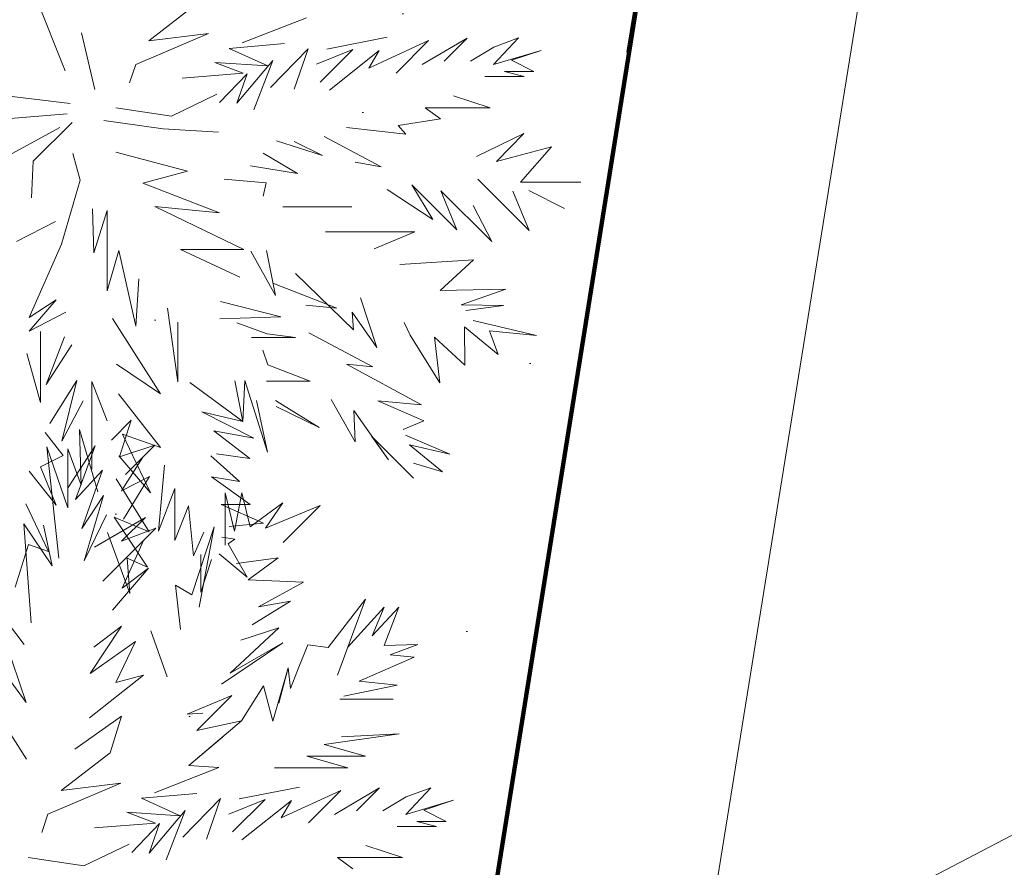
# Model space of a CAD drawing. Header units: millimetres. Extents: x 6487905018 to 6488192500, y 5882180700 to 5882375224.
# Tile 107 of 256: x 6488051234 to 6488052742, y 5882237308 to 5882238607. Entities that reach past the tile are written whole.
import ezdxf
from ezdxf.xclip import XClip

# ---------------------------------------------------------------- set-up
doc = ezdxf.new("R2010")
doc.units = ezdxf.units.MM
doc.header["$MEASUREMENT"] = 0
doc.header["$XCLIPFRAME"] = 2
for name, pattern in [('GSW', [3000, 1500, -1500]), ('L_0_03', [1000, 500, -500]), ('Wipeout_Contour', [1000, 0, -1000])]:
    doc.linetypes.add(name, pattern=pattern)
for name, color, linetype, lineweight in [('0 granice_Nr_pióra__10', 22, 'Continuous', 120), ('drzewa_Nr_pióra__154', 94, 'Continuous', 5), ('granica_Nr_pióra__123', 100, 'Continuous', 120), ('teren zielony_Nr_pióra__1', 7, 'Continuous', 0), ('teren zielony_Nr_pióra__157', 93, 'Continuous', 0), ('Wymiarowanie_Nr_pióra__1', 7, 'Continuous', 0), ('Zamość 06.10._2_217_Granica_konturu_klasyfikcyjnego_Nr_pióra__96', 8, 'Continuous', 15), ('Zamość 06.10._2_218_Granica_uzytku_Nr_pióra__96', 8, 'Continuous', 15), ('Zamość 06.10._2_219_Linia_granicy_Nr_pióra__96', 8, 'Continuous', 15), ('Zamość 06.10._2_ogrodzenie_trwale__linia__Nr_pióra__7', 7, 'Continuous', 5), ('Zamość 06.10._2_przewod_telekomunikacyjny__linia__Nr_pióra__30', 7, 'Continuous', 5)]:
    doc.layers.add(name, color=color, linetype=linetype, lineweight=lineweight)
for name, color, linetype in [('Mapa cyfrowa', 7, 'Continuous'), ('Wymiarowanie', 7, 'Continuous'), ('Zamość 06.10._2_Mapa cyfrowa', 7, 'Continuous')]:
    doc.layers.add(name, color=color, linetype=linetype)
doc.styles.add('GENERATED_STYLE_2', font='txt')
doc.linetypes.add('L_0_15_SHX', pattern='A,0,[3,PZT Orlen Zamość.pdf1.Shx,S=30.952381,R=0,X=0,Y=2.22045e-16],-7500,0', length=7500)
doc.dimstyles.new('GENERATED_STYLE__1', dxfattribs={"dimtxt": 750, "dimasz": 570, "dimexe": 0.18, "dimexo": 0, "dimgap": 0.09, "dimtad": 1, "dimlfac": 0.001, "dimzin": 0, "dimdsep": 46, "dimtxsty": 'GENERATED_STYLE_2', "dimblk": 'ARROWHEAD_11', "dimblk1": 'ARROWHEAD_11', "dimblk2": 'ARROWHEAD_11', "dimcen": 0.09, "dimclrd": 7, "dimclre": 7, "dimclrt": 7, "dimazin": 0, "dimtfac": 1, "dimtdec": 4, "dimtmove": 2, "dimatfit": 3, "dimfxl": 0, "dimtolj": 1, "dimtzin": 0, "dimarcsym": 0})
doc.dimstyles.new('GENERATED_STYLE__7', dxfattribs={"dimtxt": 750, "dimasz": 570, "dimexe": 0.18, "dimexo": 0, "dimgap": 0.09, "dimtad": 1, "dimtih": 1, "dimtoh": 1, "dimlfac": 0.001, "dimzin": 0, "dimdsep": 46, "dimtxsty": 'GENERATED_STYLE_2', "dimblk": 'ARROWHEAD_11', "dimblk1": 'ARROWHEAD_11', "dimblk2": 'ARROWHEAD_11', "dimcen": 0.09, "dimclrd": 7, "dimclre": 7, "dimclrt": 7, "dimazin": 0, "dimtfac": 1, "dimtdec": 4, "dimtmove": 2, "dimatfit": 3, "dimfxl": 0, "dimtolj": 1, "dimtzin": 0, "dimarcsym": 0})

# ---------------------------------------------------------------- blocks, each defined once
blk = doc.blocks.new('Rysunek_1_2')
at = {"color": 254, "linetype": 'Wipeout_Contour', "lineweight": 0, "ltscale": 70061284114.24681}
blk.add_wipeout([(6487915525.867126, 5882181505.900702), (6488146644.289524, 5882181505.900702), (6488146644.289524, 5882373115.540435), (6488107628.768834, 5882373115.540435), (6488107628.768834, 5882320263.490532), (6488101226.436201, 5882320263.490532), (6488101226.436201, 5882373115.540435), (6487915525.867126, 5882373115.540435)], dxfattribs=at).dxf.layer = 'Zamość 06.10._2_Mapa cyfrowa'
at = {"layer": 'Zamość 06.10._2_217_Granica_konturu_klasyfikcyjnego_Nr_pióra__96', "linetype": 'L_0_03', "flags": 128}
blk.add_lwpolyline([(6488051120, 5882232010), (6488060880, 5882292980.000001)], dxfattribs=at)
at = {"layer": 'Zamość 06.10._2_218_Granica_uzytku_Nr_pióra__96', "linetype": 'L_0_03', "flags": 128}
for points in [[(6488060880, 5882292980.000001), (6488051120, 5882232010)], [(6488051120, 5882232010), (6488060880, 5882292980.000001)]]:
    blk.add_lwpolyline(points, dxfattribs=at)
at = {"layer": 'Zamość 06.10._2_219_Linia_granicy_Nr_pióra__96', "linetype": 'Continuous', "flags": 128}
blk.add_lwpolyline([(6488065190.000001, 5882319980.000001), (6488051120, 5882232010)], dxfattribs=at)
at = {"layer": 'Zamość 06.10._2_ogrodzenie_trwale__linia__Nr_pióra__7', "linetype": 'L_0_15_SHX', "flags": 128}
blk.add_lwpolyline([(6488065490.000001, 5882319900.000001), (6488064820.000001, 5882320080), (6488063570.000001, 5882310410), (6488060870, 5882295110), (6488058770, 5882275570), (6488058530.000001, 5882275360), (6488055020, 5882254140), (6488051260, 5882230830)], dxfattribs=at)
at = {"layer": 'Zamość 06.10._2_ogrodzenie_trwale__linia__Nr_pióra__7', "linetype": 'Continuous', "flags": 128}
blk.add_lwpolyline([(6488065490.000001, 5882319900.000001), (6488064820.000001, 5882320080), (6488063570.000001, 5882310410), (6488060870, 5882295110), (6488058770, 5882275570), (6488058530.000001, 5882275360), (6488055020, 5882254140), (6488051260, 5882230830)], dxfattribs=at)
at = {"layer": 'Zamość 06.10._2_przewod_telekomunikacyjny__linia__Nr_pióra__30', "linetype": 'Continuous', "flags": 128}
blk.add_lwpolyline([(6488049100, 5882235450), (6488055860.000001, 5882238980.000001), (6488097929.581715, 5882250477.038958)], dxfattribs=at)
blk = doc.blocks.new('*D50', base_point=(6488045394.921593, 5882250647.102998))
at = {"layer": 'Wymiarowanie_Nr_pióra__1', "linetype": 'Continuous'}
for points in [[(6488032694.5168, 5882239773.395479), (6488032683.098729, 5882239830.797994), (6488032650.582817, 5882239879.461496), (6488032601.919314, 5882239911.977409), (6488032544.5168, 5882239923.395479), (6488032487.114285, 5882239911.977409), (6488032438.450783, 5882239879.461496), (6488032405.93487, 5882239830.797994), (6488032394.5168, 5882239773.395479), (6488032405.93487, 5882239715.992964), (6488032438.450783, 5882239667.329462), (6488032487.114285, 5882239634.813549), (6488032544.5168, 5882239623.395479), (6488032601.919314, 5882239634.813549), (6488032650.582817, 5882239667.329462), (6488032683.098729, 5882239715.992964)], [(6488052017.384399, 5882239773.395479), (6488052005.966329, 5882239830.797994), (6488051973.450417, 5882239879.461496), (6488051924.786914, 5882239911.977409), (6488051867.384399, 5882239923.395479), (6488051809.981884, 5882239911.977409), (6488051761.318382, 5882239879.461496), (6488051728.802469, 5882239830.797994), (6488051717.384399, 5882239773.395479), (6488051728.802469, 5882239715.992964), (6488051761.318382, 5882239667.329462), (6488051809.981884, 5882239634.813549), (6488051867.384399, 5882239623.395479), (6488051924.786914, 5882239634.813549), (6488051973.450417, 5882239667.329462), (6488052005.966329, 5882239715.992964)]]:
    blk.add_hatch(color=256, dxfattribs=at).paths.add_polyline_path(points)
for p, q in [((6488032544.5168, 5882239923.395479), (6488032544.5168, 5882240335.895479)), ((6488051867.384399, 5882239923.395479), (6488051867.384399, 5882240335.895479)), ((6488032244.5168, 5882239773.395479), (6488032394.5168, 5882239773.395479)), ((6488032694.5168, 5882239773.395479), (6488051717.384399, 5882239773.395479)), ((6488052017.384399, 5882239773.395479), (6488052167.384399, 5882239773.395479)), ((6488032544.5168, 5882239210.895479), (6488032544.5168, 5882239623.395479)), ((6488051867.384399, 5882239210.895479), (6488051867.384399, 5882239623.395479))]:
    blk.add_line(p, q, dxfattribs=at)
for centre in [(6488032544.5168, 5882239773.395479), (6488051867.384399, 5882239773.395479)]:
    blk.add_circle(centre, 150, dxfattribs=at)
at = {"layer": 'Wymiarowanie_Nr_pióra__1', "insert": (6488044970.268056, 5882239923.395479), "char_height": 750, "attachment_point": 7, "style": 'GENERATED_STYLE_2'}
blk.add_mtext('\\A1;{\\fArial|b1|i0|c238|p38;19,32}', dxfattribs=at)
blk = doc.blocks.new('ARROWHEAD_11')
at = {"color": 0, "linetype": 'Continuous', "lineweight": 0}
blk.add_line((0, 0), (-1, 0), dxfattribs=at)
at = {"color": 0, "linetype": 'Continuous', "lineweight": 0, "const_width": 0.25, "flags": 128}
blk.add_lwpolyline([(-0.125, 0, 1), (0.125, 0, 1)], format="xyb", close=True, dxfattribs=at)
blk = doc.blocks.new('*D76', base_point=(6488045394.921593, 5882250647.102998))
at = {"layer": 'Wymiarowanie_Nr_pióra__1', "linetype": 'Continuous'}
for points in [[(6488059031.653335, 5882241782.627208), (6488059020.235264, 5882241840.029723), (6488058987.719352, 5882241888.693226), (6488058939.055849, 5882241921.209138), (6488058881.653335, 5882241932.627208), (6488058824.250819, 5882241921.209138), (6488058775.587317, 5882241888.693226), (6488058743.071404, 5882241840.029723), (6488058731.653335, 5882241782.627208), (6488058743.071404, 5882241725.224693), (6488058775.587317, 5882241676.561191), (6488058824.250819, 5882241644.045279), (6488058881.653335, 5882241632.627208), (6488058939.055849, 5882241644.045279), (6488058987.719352, 5882241676.561191), (6488059020.235264, 5882241725.224693)], [(6488056482.518495, 5882226644.370366), (6488056471.100425, 5882226701.772881), (6488056438.584512, 5882226750.436383), (6488056389.92101, 5882226782.952296), (6488056332.518495, 5882226794.370366), (6488056275.11598, 5882226782.952296), (6488056226.452477, 5882226750.436383), (6488056193.936564, 5882226701.772881), (6488056182.518495, 5882226644.370366), (6488056193.936564, 5882226586.967852), (6488056226.452477, 5882226538.304349), (6488056275.11598, 5882226505.788436), (6488056332.518495, 5882226494.370366), (6488056389.92101, 5882226505.788436), (6488056438.584512, 5882226538.304349), (6488056471.100425, 5882226586.967852)]]:
    blk.add_hatch(color=256, dxfattribs=at).paths.add_polyline_path(points)
for p, q in [((6488058326.962568, 5882241876.031725), (6488058733.735797, 5882241807.535079)), ((6488059029.570872, 5882241757.719337), (6488059436.344101, 5882241689.222692)), ((6488058856.745463, 5882241634.70967), (6488056357.426366, 5882226792.287904)), ((6488055777.827728, 5882226737.774882), (6488056184.600957, 5882226669.278237)), ((6488056480.436032, 5882226619.462495), (6488056887.209261, 5882226550.96585)), ((6488056307.610623, 5882226496.452828), (6488056282.702753, 5882226348.535291))]:
    blk.add_line(p, q, dxfattribs=at)
for centre in [(6488058881.653335, 5882241782.627208), (6488056332.518495, 5882226644.370366)]:
    blk.add_circle(centre, 150, dxfattribs=at)
at = {"layer": 'Wymiarowanie_Nr_pióra__1', "insert": (6488057604.051624, 5882235098.808304), "char_height": 750, "attachment_point": 7, "rotation": 80.441619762, "style": 'GENERATED_STYLE_2'}
blk.add_mtext('\\A1;{\\fArial|b1|i0|c238|p38;15,35}', dxfattribs=at)

msp = doc.modelspace()

# ---------------------------------------------------------------- block references
at = {"layer": 'Mapa cyfrowa', "color": 22, "linetype": 'Continuous', "lineweight": 5}
ref = msp.add_blockref('Rysunek_1_2', (0, 0), dxfattribs=at)
XClip(ref).set_block_clipping_path([(6487915525.8671264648, 5882181505.9007024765), (6488146644.2895231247, 5882181505.9007024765), (6488146644.2895231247, 5882373115.5404348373), (6488107628.7688331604, 5882373115.5404348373), (6488107628.7688331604, 5882320263.4905319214), (6488101226.4362001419, 5882320263.4905319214), (6488101226.4362001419, 5882373115.5404348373), (6487915525.8671264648, 5882373115.5404348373)])

# ---------------------------------------------------------------- next in the draw order: hatches: boundary and pattern name
at = {"layer": 'teren zielony_Nr_pióra__157', "linetype": 'Continuous'}
h = msp.add_hatch(dxfattribs=at)
h.set_pattern_fill('płyty_kamienne', color=256, style=0, pattern_type=2)
h.set_pattern_definition([(45, (6488045394.9, 5882252147.1), (-477.297, 477.297), [0, -450, 0, -675]), (110, (6488046894.9, 5882252147.1), (634.293, 230.864), [0, -330, 0, -570])])
h.paths.add_polyline_path([(6488047566.699059, 5882255932.5327), (6488045555.029326, 5882243354.950158), (6488046140.947524, 5882232527.375745, 0.2070569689), (6488048206.599371, 5882228254.370432, 0.0243137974), (6488049407.91275, 5882227454.239101, 0.0023663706), (6488049528.889167, 5882227382.669014), (6488050419.958063, 5882227639.987889), (6488050422.409745, 5882227655.31354), (6488050730.000001, 5882229610.000001), (6488051058.251553, 5882231630.009551), (6488051118.989788, 5882232009.688929), (6488053911.431513, 5882249465.456784), (6488055989.23284, 5882262453.952582), (6488056194.365236, 5882263736.503895), (6488052143.069927, 5882263733.65154), (6488050824.942152, 5882255492.308228, 0.0532631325)])

# ---------------------------------------------------------------- next in the draw order: linework, layer by layer
at = {"layer": '0 granice_Nr_pióra__10', "linetype": 'Continuous'}
msp.add_line((6488065190.000001, 5882319980), (6488051120, 5882232009.999999), dxfattribs=at)
at = {"layer": 'drzewa_Nr_pióra__154', "linetype": 'Continuous'}
for p, q in [((6488051303.428472, 5882238528.386273), (6488051255.45088, 5882238648.753574)), ((6488051431.82681, 5882238574.654053), (6488051506.840343, 5882238632.674211)), ((6488051574.730235, 5882238571.468073), (6488051672.838557, 5882238609.899056)), ((6488051328.620978, 5882238586.716432), (6488051349.084448, 5882238500.247775)), ((6488051522.93127, 5882238585.924636), (6488051411.468289, 5882238538.472131)), ((6488051431.82681, 5882238574.654053), (6488051522.93127, 5882238585.924636)), ((6488051704.139323, 5882238561.890132), (6488051796.463758, 5882238580.215021)), ((6488051859.971143, 5882238575.087398), (6488051768.386648, 5882238532.945879)), ((6488051810.136529, 5882238525.252784), (6488051859.971143, 5882238575.087398)), ((6488051919.014326, 5882238578.879162), (6488051850.220892, 5882238538.253118)), ((6488051883.805088, 5882238543.669924), (6488051919.014326, 5882238578.879162)), ((6488051959.64037, 5882238538.253118), (6488051997.465098, 5882238578.97049)), ((6488051997.465098, 5882238578.97049), (6488051959.728152, 5882238564.936432)), ((6488051554.648529, 5882238562.888669), (6488051639.456163, 5882238570.393833)), ((6488051614.056962, 5882238536.223244), (6488051554.648529, 5882238562.888669)), ((6488051617.960176, 5882238503.340111), (6488051675.427404, 5882238562.355654)), ((6488051675.427404, 5882238562.355654), (6488051654.132521, 5882238500.335477)), ((6488051744.088297, 5882238561.242418), (6488051688.531712, 5882238538.852427)), ((6488051693.785701, 5882238511.362369), (6488051744.088297, 5882238561.242418)), ((6488051784.234078, 5882238559.625776), (6488051708.300579, 5882238499.252115)), ((6488051768.386648, 5882238532.945879), (6488051784.234078, 5882238559.625776)), ((6488051959.728152, 5882238564.936432), (6488051924.204406, 5882238543.539028)), ((6488052032.225568, 5882238559.920341), (6488051959.64037, 5882238538.253118)), ((6488051987.075886, 5882238544.880923), (6488052032.225568, 5882238559.920341)), ((6488051576.213791, 5882238524.937144), (6488051532.454234, 5882238541.544917)), ((6488051532.454234, 5882238541.544917), (6488051614.056962, 5882238536.223244)), ((6488051621.385576, 5882238544.278815), (6488051566.604595, 5882238479.07068)), ((6488051592.325099, 5882238468.807081), (6488051621.385576, 5882238544.278815)), ((6488052021.391956, 5882238527.401139), (6488051987.075886, 5882238544.880923)), ((6488051411.468289, 5882238538.472131), (6488051401.819963, 5882238510.474883)), ((6488052006.2249, 5882238519.711853), (6488051976.312942, 5882238527.401139)), ((6488051976.312942, 5882238527.401139), (6488052021.391956, 5882238527.401139)), ((6488051482.621882, 5882238517.514159), (6488051576.213791, 5882238524.937144)), ((6488051582.34464, 5882238524.089097), (6488051539.67738, 5882238479.930703)), ((6488051566.604595, 5882238479.07068), (6488051582.34464, 5882238524.089097)), ((6488051946.223156, 5882238519.711853), (6488052006.2249, 5882238519.711853)), ((6488051311.34607, 5882238478.50208), (6488051194.343064, 5882238492.542441)), ((6488051535.84588, 5882238492.80748), (6488051466.164448, 5882238459.38639)), ((6488051898.211455, 5882238490.497701), (6488051954.223564, 5882238472.168087)), ((6488051466.164448, 5882238459.38639), (6488051380.897752, 5882238472.079785)), ((6488051954.223564, 5882238472.168087), (6488051854.554337, 5882238472.168087)), ((6488051854.554337, 5882238472.168087), (6488051878.278036, 5882238454.968821)), ((6488051306.66595, 5882238462.90168), (6488051196.414658, 5882238453.865011)), ((6488051453.458908, 5882238439.691916), (6488051362.827393, 5882238452.647017)), ((6488051878.278036, 5882238454.968821), (6488051813.379561, 5882238444.659036)), ((6488051189.974952, 5882238384.379663), (6488051295.169462, 5882238441.839874)), ((6488051254.733224, 5882238390.171347), (6488051314.264353, 5882238449.702477)), ((6488051538.051094, 5882238434.675354), (6488051453.458908, 5882238439.691916)), ((6488051825.105979, 5882238431.674796), (6488051734.307324, 5882238441.855104)), ((6488051813.379561, 5882238444.659036), (6488051825.105979, 5882238431.674796)), ((6488051627.048492, 5882238421.250112), (6488051697.761459, 5882238398.88374)), ((6488051697.761459, 5882238398.88374), (6488051654.132521, 5882238420.166751)), ((6488051700.299735, 5882238427.933624), (6488051787.597775, 5882238381.427254)), ((6488052005.799914, 5882238432.457219), (6488051933.530418, 5882238397.60655)), ((6488051963.955545, 5882238389.535814), (6488052005.799914, 5882238432.457219)), ((6488052047.996996, 5882238412.210777), (6488051963.955545, 5882238389.535814)), ((6488052000.821383, 5882238358.295792), (6488052047.996996, 5882238412.210777)), ((6488051251.733594, 5882238334.235621), (6488051254.733224, 5882238390.171347)), ((6488051326.679407, 5882238361.110744), (6488051315.21497, 5882238402.101718)), ((6488051381.047848, 5882238403.818), (6488051490.720812, 5882238374.922966)), ((6488051659.448217, 5882238371.562034), (6488051606.635448, 5882238402.454327)), ((6488051490.720812, 5882238374.922966), (6488051422.171317, 5882238356.332222)), ((6488051587.473165, 5882238383.006827), (6488051659.448217, 5882238371.562034)), ((6488051787.597775, 5882238381.427254), (6488051747.563977, 5882238388.516103)), ((6488051298.054528, 5882238263.25815), (6488051326.679407, 5882238361.110744)), ((6488051611.445204, 5882238357.129681), (6488051547.036925, 5882238362.788708)), ((6488051935.317796, 5882238362.459194), (6488052013.957216, 5882238283.819774)), ((6488051422.171317, 5882238356.332222), (6488051540.053198, 5882238311.211165)), ((6488051606.635754, 5882238336.623968), (6488051611.445204, 5882238357.129681)), ((6488051796.393731, 5882238347.063503), (6488051866.48261, 5882238300.836275)), ((6488051866.48261, 5882238300.836275), (6488051834.583512, 5882238353.802876)), ((6488051834.583512, 5882238353.802876), (6488051903.100473, 5882238285.285916)), ((6488051903.100473, 5882238285.285916), (6488051878.870479, 5882238344.6719)), ((6488051878.870479, 5882238344.6719), (6488051956.621791, 5882238266.920588)), ((6488052092.92615, 5882238358.295792), (6488052000.821383, 5882238358.295792)), ((6488052013.714407, 5882238345.30301), (6488052068.215116, 5882238317.859553)), ((6488052068.215116, 5882238317.859553), (6488052013.714407, 5882238345.30301)), ((6488052013.957216, 5882238283.819774), (6488051989.174228, 5882238344.138093)), ((6488051345.417345, 5882238317.019212), (6488051347.289393, 5882238249.625481)), ((6488051347.289393, 5882238249.625481), (6488051368.008945, 5882238314.620973)), ((6488051368.008945, 5882238314.620973), (6488051368.008945, 5882238191.59199)), ((6488051540.053198, 5882238311.211165), (6488051440.891798, 5882238320.763308)), ((6488051440.891798, 5882238320.763308), (6488051576.846809, 5882238255.025132)), ((6488051636.895234, 5882238320.106011), (6488051742.478746, 5882238320.106011)), ((6488051956.621791, 5882238266.920588), (6488051928.159716, 5882238322.410282)), ((6488051228.975954, 5882238267.376657), (6488051288.598432, 5882238297.820302)), ((6488051839.076428, 5882238281.91623), (6488051702.042507, 5882238281.91623)), ((6488051776.722266, 5882238255.698421), (6488051839.076428, 5882238281.91623)), ((6488051248.133246, 5882238150.935265), (6488051298.054528, 5882238263.25815)), ((6488051576.846809, 5882238255.025132), (6488051480.204808, 5882238255.025132)), ((6488051480.204808, 5882238255.025132), (6488051571.032224, 5882238212.717992)), ((6488051368.008945, 5882238191.59199), (6488051385.837194, 5882238253.474762)), ((6488051385.837194, 5882238253.474762), (6488051411.457111, 5882238137.580338)), ((6488051625.412197, 5882238184.276978), (6488051587.974841, 5882238252.145657)), ((6488051611.99093, 5882238253.175212), (6488051625.412197, 5882238184.276978)), ((6488051928.934737, 5882238239.233533), (6488051816.109653, 5882238232.065639)), ((6488051877.845554, 5882238191.916057), (6488051928.934737, 5882238239.233533)), ((6488051411.457111, 5882238137.580338), (6488051416.13394, 5882238210.186303)), ((6488051745.017319, 5882238132.060234), (6488051656.342658, 5882238217.914315)), ((6488051719.374588, 5882238165.137332), (6488051621.679102, 5882238203.440865)), ((6488051978.356807, 5882238194.304379), (6488051877.845554, 5882238191.916057)), ((6488051909.877712, 5882238170.328863), (6488051978.356807, 5882238194.304379)), ((6488051755.957493, 5882238180.825633), (6488051780.714077, 5882238104.909066)), ((6488051289.869668, 5882238177.736001), (6488051248.133246, 5882238150.935265)), ((6488051248.225844, 5882238129.812045), (6488051289.869668, 5882238177.736001)), ((6488051459.955312, 5882238165.083073), (6488051475.899097, 5882238052.028724)), ((6488051633.678182, 5882238151.615163), (6488051541.586219, 5882238175.156651)), ((6488051672.059546, 5882238169.425021), (6488051719.374588, 5882238165.137332)), ((6488051974.486328, 5882238169.001016), (6488051909.877712, 5882238170.328863)), ((6488051916.862957, 5882238161.25445), (6488051974.486328, 5882238169.001016)), ((6488051304.294689, 5882238158.735465), (6488051248.225844, 5882238129.812045)), ((6488051449.344611, 5882238033.656772), (6488051376.056533, 5882238149.375225)), ((6488051540.110348, 5882238148.534883), (6488051633.678182, 5882238151.615163)), ((6488051780.714077, 5882238104.909066), (6488051743.165271, 5882238158.951335)), ((6488051743.165271, 5882238158.951335), (6488051745.017319, 5882238132.060234)), ((6488051475.899097, 5882238052.028724), (6488051475.899097, 5882238143.75908)), ((6488051612.675276, 5882238125.743883), (6488051566.506646, 5882238142.38715)), ((6488051831.972769, 5882238123.84772), (6488051822.747911, 5882238143.29939)), ((6488051914.73021, 5882238136.490363), (6488051915.455991, 5882238077.488578)), ((6488051914.73021, 5882238136.490363), (6488051966.581592, 5882238094.196549)), ((6488052024.989492, 5882238123.400499), (6488051928.505033, 5882238146.130428)), ((6488051265.822179, 5882238020.490067), (6488051265.59996, 5882238129.348349)), ((6488051274.653927, 5882238047.972619), (6488051302.397474, 5882238120.991497)), ((6488051589.051892, 5882238120.093214), (6488051656.133616, 5882238120.093214)), ((6488051656.133616, 5882238120.093214), (6488051612.675276, 5882238125.743883)), ((6488051774.711411, 5882238075.404819), (6488051676.752876, 5882238127.358715)), ((6488051877.26621, 5882238050.531085), (6488051831.972769, 5882238123.84772)), ((6488051915.455991, 5882238077.488578), (6488051869.118898, 5882238120.648601)), ((6488051869.118898, 5882238120.648601), (6488051877.26621, 5882238050.531085)), ((6488051966.581592, 5882238094.196549), (6488051953.102845, 5882238130.139873)), ((6488051953.102845, 5882238130.139873), (6488052024.989492, 5882238123.400499)), ((6488051313.654929, 5882238108.814182), (6488051274.653927, 5882238047.972619)), ((6488051244.576355, 5882238095.772247), (6488051265.822179, 5882238020.490067)), ((6488051613.620662, 5882238078.111877), (6488051605.985757, 5882238100.793262)), ((6488051382.296693, 5882238079.173421), (6488051449.344611, 5882238033.656772)), ((6488051678.641907, 5882238053.079919), (6488051613.620662, 5882238078.111877)), ((6488051849.108363, 5882238016.970695), (6488051734.121684, 5882238079.08306)), ((6488051734.121684, 5882238079.08306), (6488051774.711411, 5882238075.404819)), ((6488051321.45513, 5882238054.21278), (6488051280.113698, 5882237988.219749)), ((6488051298.363167, 5882237961.09716), (6488051321.45513, 5882238054.21278)), ((6488051344.201812, 5882237918.362335), (6488051344.201812, 5882238052.914698)), ((6488051344.201812, 5882238052.914698), (6488051367.731969, 5882237992.670578)), ((6488051575.679261, 5882237991.282843), (6488051494.619578, 5882238051.0927)), ((6488051563.551772, 5882238053.707459), (6488051575.679261, 5882237991.282843)), ((6488051575.679261, 5882237991.282843), (6488051578.847195, 5882238054.332051)), ((6488051578.847195, 5882238054.332051), (6488051613.120223, 5882237944.481641)), ((6488051611.838404, 5882238053.079919), (6488051678.641907, 5882238053.079919)), ((6488051449.47805, 5882237951.328953), (6488051385.416773, 5882238033.932259)), ((6488051330.815371, 5882238023.011978), (6488051298.363167, 5882237961.09716)), ((6488051613.120223, 5882237944.481641), (6488051596.648369, 5882238023.593047)), ((6488051692.330786, 5882237982.357399), (6488051625.603696, 5882238023.795805)), ((6488051626.729799, 5882238014.269152), (6488051692.330786, 5882237982.357399)), ((6488051710.573689, 5882238025.217017), (6488051747.750091, 5882237960.104545)), ((6488051852.611129, 5882237992.243034), (6488051782.170919, 5882238023.036566)), ((6488051782.170919, 5882238023.036566), (6488051849.108363, 5882238016.970695)), ((6488051512.632077, 5882238005.981832), (6488051575.679261, 5882237991.282843)), ((6488051592.355334, 5882237966.006009), (6488051512.632077, 5882238005.981832)), ((6488051747.750091, 5882237960.104545), (6488051745.372001, 5882238008.191848)), ((6488051745.372001, 5882238008.191848), (6488051798.380548, 5882237932.542069)), ((6488051374.25515, 5882237962.782343), (6488051404.805935, 5882237993.333127)), ((6488051404.805935, 5882237993.333127), (6488051386.551829, 5882237937.229724)), ((6488051821.283237, 5882237979.287107), (6488051852.611129, 5882237992.243034)), ((6488051300.254107, 5882237939.167794), (6488051273.093887, 5882237974.650736)), ((6488051327.849321, 5882237893.998134), (6488051325.579094, 5882237979.317871)), ((6488051325.579094, 5882237979.317871), (6488051353.454616, 5882237883.480306)), ((6488051434.124598, 5882237882.324608), (6488051391.076483, 5882237971.861055)), ((6488051391.076483, 5882237971.861055), (6488051449.47805, 5882237951.328953)), ((6488051586.426853, 5882237934.794526), (6488051531.092871, 5882237977.011943)), ((6488051531.092871, 5882237977.011943), (6488051592.355334, 5882237966.006009)), ((6488051798.380548, 5882237932.542069), (6488051773.308997, 5882237968.322285)), ((6488051773.308997, 5882237968.322285), (6488051836.974959, 5882237904.656322)), ((6488051892.448487, 5882237941.437425), (6488051824.781473, 5882237970.354718)), ((6488051349.535851, 5882237954.370214), (6488051307.88698, 5882237890.287248)), ((6488051319.573242, 5882237871.883322), (6488051349.535851, 5882237954.370214)), ((6488051386.551829, 5882237937.229724), (6488051440.556853, 5882237954.982142)), ((6488051440.556853, 5882237954.982142), (6488051395.694956, 5882237910.120245)), ((6488051881.216199, 5882237914.479932), (6488051830.611867, 5882237955.467403)), ((6488051830.611867, 5882237955.467403), (6488051892.448487, 5882237941.437425)), ((6488051265.811923, 5882237921.934757), (6488051300.254107, 5882237939.167794)), ((6488051293.653079, 5882237782.0777), (6488051275.452612, 5882237952.382075)), ((6488051275.452612, 5882237952.382075), (6488051307.360638, 5882237859.073143)), ((6488051307.360638, 5882237859.073143), (6488051307.360638, 5882237949.465518)), ((6488051307.360638, 5882237949.465518), (6488051327.849321, 5882237893.998134)), ((6488051385.45556, 5882237938.565284), (6488051434.124598, 5882237882.324608)), ((6488051570.501446, 5882237899.313952), (6488051526.693411, 5882237939.029665)), ((6488051535.318889, 5882237942.070593), (6488051586.426853, 5882237934.794526)), ((6488051389.531583, 5882237885.404908), (6488051422.563132, 5882237936.988421)), ((6488051422.563132, 5882237936.988421), (6488051395.694956, 5882237910.120245)), ((6488051455.618577, 5882237924.729453), (6488051446.258336, 5882237823.326848)), ((6488051836.704912, 5882237927.633219), (6488051881.216199, 5882237914.479932)), ((6488051248.133246, 5882237915.369213), (6488051289.70295, 5882237863.035858)), ((6488051289.70295, 5882237863.035858), (6488051265.811923, 5882237921.934757)), ((6488051360.456132, 5882237916.929253), (6488051319.573242, 5882237871.883322)), ((6488051329.236509, 5882237827.698351), (6488051360.456132, 5882237916.929253)), ((6488051431.924656, 5882237822.375166), (6488051381.416177, 5882237903.390413)), ((6488051432.438488, 5882237906.894946), (6488051389.531583, 5882237885.404908)), ((6488051392.930039, 5882237841.739978), (6488051432.438488, 5882237906.894946)), ((6488051586.665563, 5882237864.141851), (6488051527.474859, 5882237906.750757)), ((6488051527.474859, 5882237906.750757), (6488051570.501446, 5882237899.313952)), ((6488051362.016171, 5882237877.92825), (6488051329.236509, 5882237827.698351)), ((6488051332.37541, 5882237778.085686), (6488051362.016171, 5882237877.92825)), ((6488051446.258336, 5882237823.326848), (6488051471.318198, 5882237888.824029)), ((6488051471.318198, 5882237888.824029), (6488051471.318198, 5882237809.286488)), ((6488051548.724953, 5882237801.848011), (6488051548.724953, 5882237882.183911)), ((6488051548.724953, 5882237882.183911), (6488051562.742771, 5882237823.1966)), ((6488051562.742771, 5882237823.1966), (6488051573.965324, 5882237882.183911)), ((6488051573.965324, 5882237882.183911), (6488051586.989621, 5882237829.916797)), ((6488051277.774008, 5882237792.126046), (6488051243.453126, 5882237865.44793)), ((6488051471.318198, 5882237809.286488), (6488051492.240809, 5882237862.36505)), ((6488051492.240809, 5882237862.36505), (6488051500.097829, 5882237785.496657)), ((6488051542.397696, 5882237864.292054), (6488051586.665563, 5882237864.141851)), ((6488051607.148357, 5882237835.853911), (6488051542.397696, 5882237864.292054)), ((6488051636.887502, 5882237866.872484), (6488051586.989621, 5882237829.916797)), ((6488051610.326936, 5882237828.062936), (6488051636.887502, 5882237866.872484)), ((6488051693.992976, 5882237862.807015), (6488051610.326936, 5882237828.062936)), ((6488051637.098844, 5882237805.912883), (6488051693.992976, 5882237862.807015)), ((6488051366.696292, 5882237848.287489), (6488051332.37541, 5882237778.085686)), ((6488051251.34486, 5882237683.011604), (6488051240.315163, 5882237834.625622)), ((6488051240.315163, 5882237834.625622), (6488051283.617611, 5882237770.096021)), ((6488051283.617611, 5882237770.096021), (6488051270.507214, 5882237832.520507)), ((6488051270.507214, 5882237832.520507), (6488051283.617611, 5882237770.096021)), ((6488051426.25975, 5882237844.482567), (6488051348.254482, 5882237798.978134)), ((6488051429.678198, 5882237768.46018), (6488051378.406809, 5882237844.783825)), ((6488051378.406809, 5882237844.783825), (6488051431.924656, 5882237822.375166)), ((6488051389.855551, 5882237808.078368), (6488051426.25975, 5882237844.482567)), ((6488051554.598426, 5882237830.681199), (6488051607.148357, 5882237835.853911)), ((6488051361.254816, 5882237746.976798), (6488051442.506904, 5882237828.228886)), ((6488051368.268013, 5882237821.297522), (6488051402.720705, 5882237728.023941)), ((6488051442.506904, 5882237828.228886), (6488051389.855551, 5882237808.078368)), ((6488051531.523551, 5882237829.818757), (6488051497.239038, 5882237725.653811)), ((6488051500.097829, 5882237785.496657), (6488051515.691873, 5882237821.845725)), ((6488051508.667091, 5882237706.886989), (6488051531.523551, 5882237829.818757)), ((6488051227.036489, 5882237737.524644), (6488051247.284741, 5882237802.750957)), ((6488051247.284741, 5882237802.750957), (6488051277.774008, 5882237792.126046)), ((6488051423.207097, 5882237808.92908), (6488051377.961587, 5882237763.683569)), ((6488051390.818172, 5882237735.809166), (6488051423.207097, 5882237808.92908)), ((6488051563.324021, 5882237811.286795), (6488051543.591592, 5882237814.096033)), ((6488051552.936371, 5882237803.736164), (6488051563.324021, 5882237811.286795)), ((6488051581.981823, 5882237753.125045), (6488051552.936371, 5882237803.736164)), ((6488051511.049889, 5882237730.083195), (6488051511.049889, 5882237787.804677)), ((6488051539.508908, 5882237788.84265), (6488051581.981823, 5882237753.125045)), ((6488051402.720705, 5882237728.023941), (6488051398.22779, 5882237781.938927)), ((6488051398.22779, 5882237781.938927), (6488051429.678198, 5882237768.46018)), ((6488051527.604512, 5882237780.159907), (6488051511.049889, 5882237730.083195)), ((6488051629.642455, 5882237782.786803), (6488051565.926354, 5882237773.877265)), ((6488051583.494081, 5882237748.660139), (6488051629.642455, 5882237782.786803)), ((6488051376.032296, 5882237702.413491), (6488051431.235555, 5882237766.893571)), ((6488051431.235555, 5882237766.893571), (6488051390.818172, 5882237735.809166)), ((6488051668.316548, 5882237745.149991), (6488051583.494081, 5882237748.660139)), ((6488051599.620683, 5882237707.455507), (6488051668.316548, 5882237745.149991)), ((6488051497.239038, 5882237725.653811), (6488051472.295355, 5882237740.581818)), ((6488051472.295355, 5882237740.581818), (6488051480.252299, 5882237672.503476)), ((6488051243.731796, 5882237560.812016), (6488051191.474136, 5882237714.425803)), ((6488051191.474136, 5882237714.425803), (6488051240.611716, 5882237649.7343)), ((6488051589.690528, 5882237680.002717), (6488051648.35859, 5882237715.904133)), ((6488051648.35859, 5882237715.904133), (6488051599.620683, 5882237707.455507)), ((6488051763.210698, 5882237719.456189), (6488051706.301894, 5882237645.15175)), ((6488051720.528002, 5882237602.640388), (6488051763.210698, 5882237719.456189)), ((6488051791.871722, 5882237706.96021), (6488051736.001791, 5882237644.989707)), ((6488051814.3363, 5882237706.96021), (6488051773.526339, 5882237663.226611)), ((6488051773.526339, 5882237663.226611), (6488051791.871722, 5882237706.96021)), ((6488051792.04186, 5882237648.385414), (6488051814.3363, 5882237706.96021)), ((6488051341.754315, 5882237605.273158), (6488051389.855551, 5882237678.075028)), ((6488051389.855551, 5882237678.075028), (6488051347.467079, 5882237645.560752)), ((6488051459.938907, 5882237600.39393), (6488051434.874014, 5882237670.505967)), ((6488051556.260283, 5882237605.609306), (6488051630.44513, 5882237675.402789)), ((6488051630.44513, 5882237675.402789), (6488051572.261792, 5882237656.555373)), ((6488051411.13399, 5882237654.285687), (6488051341.754315, 5882237605.273158)), ((6488051381.077828, 5882237591.530362), (6488051411.13399, 5882237654.285687)), ((6488051542.642623, 5882237588.884615), (6488051636.884974, 5882237652.564334)), ((6488051636.884974, 5882237652.564334), (6488051556.260283, 5882237605.609306)), ((6488051184.218282, 5882237641.81114), (6488051243.731796, 5882237560.812016)), ((6488051674.847325, 5882237649.179026), (6488051659.338212, 5882237610.014089)), ((6488051706.301894, 5882237645.15175), (6488051674.847325, 5882237649.179026)), ((6488051843.422366, 5882237649.532559), (6488051792.04186, 5882237648.385414)), ((6488051801.400479, 5882237634.090796), (6488051843.422366, 5882237649.532559)), ((6488051753.873535, 5882237593.729023), (6488051837.727828, 5882237630.251849)), ((6488051837.727828, 5882237630.251849), (6488051801.400479, 5882237634.090796)), ((6488051621.514303, 5882237532.409067), (6488051644.996369, 5882237613.962436)), ((6488051644.996369, 5882237613.962436), (6488051630.669693, 5882237559.957691)), ((6488051648.351336, 5882237582.269094), (6488051644.996369, 5882237613.962436)), ((6488051659.338212, 5882237610.014089), (6488051648.351336, 5882237582.269094)), ((6488051340.857741, 5882237537.31107), (6488051423.656419, 5882237602.673091)), ((6488051423.656419, 5882237602.673091), (6488051381.077828, 5882237591.530362)), ((6488051811.90731, 5882237587.272622), (6488051753.873535, 5882237593.729023)), ((6488051244.062921, 5882237474.034001), (6488051175.724039, 5882237581.643066)), ((6488051573.709532, 5882237532.875638), (6488051607.104663, 5882237586.390191)), ((6488051607.104663, 5882237586.390191), (6488051621.514303, 5882237532.409067)), ((6488051730.054755, 5882237570.55453), (6488051811.90731, 5882237587.272622)), ((6488051558.477272, 5882237571.495754), (6488051490.15335, 5882237543.179869)), ((6488051505.232212, 5882237518.250695), (6488051558.477272, 5882237571.495754)), ((6488051724.114871, 5882237565.995432), (6488051805.893395, 5882237565.995432)), ((6488051389.591263, 5882237540.126787), (6488051318.159291, 5882237489.377111)), ((6488051372.566713, 5882237483.888706), (6488051389.591263, 5882237540.126787)), ((6488051490.15335, 5882237543.179869), (6488051514.258313, 5882237544.735854)), ((6488051493.111849, 5882237464.607177), (6488051573.709532, 5882237532.875638)), ((6488051573.709532, 5882237532.875638), (6488051505.232212, 5882237518.250695)), ((6488051493.111849, 5882237464.607177), (6488051544.273293, 5882237507.792089)), ((6488051544.273293, 5882237507.792089), (6488051493.111849, 5882237464.607177)), ((6488051699.843097, 5882237496.697959), (6488051814.879226, 5882237512.782079)), ((6488051814.879226, 5882237512.782079), (6488051726.657736, 5882237508.29985)), ((6488051763.210698, 5882237478.58143), (6488051699.843097, 5882237496.697959)), ((6488051297.55318, 5882237425.868548), (6488051372.566713, 5882237483.888706)), ((6488051736.253206, 5882237460.866677), (6488051673.453278, 5882237478.58143)), ((6488051673.453278, 5882237478.58143), (6488051763.210698, 5882237478.58143)), ((6488051440.456605, 5882237422.682569), (6488051538.564927, 5882237461.113552)), ((6488051538.564927, 5882237461.113552), (6488051493.111849, 5882237464.607177)), ((6488051623.847939, 5882237460.866677), (6488051736.253206, 5882237460.866677)), ((6488051388.657639, 5882237437.139132), (6488051277.194658, 5882237389.686626)), ((6488051297.55318, 5882237425.868548), (6488051388.657639, 5882237437.139132)), ((6488051569.865692, 5882237413.104628), (6488051662.190128, 5882237431.429517)), ((6488051725.697513, 5882237426.301893), (6488051634.113018, 5882237384.160374)), ((6488051675.862899, 5882237376.467279), (6488051725.697513, 5882237426.301893)), ((6488051784.740696, 5882237430.093657), (6488051715.947262, 5882237389.467613)), ((6488051749.531458, 5882237394.884419), (6488051784.740696, 5882237430.093657)), ((6488051825.366739, 5882237389.467613), (6488051863.191468, 5882237430.184986)), ((6488051863.191468, 5882237430.184986), (6488051825.454522, 5882237416.150928)), ((6488051420.374898, 5882237414.103165), (6488051505.182533, 5882237421.608329)), ((6488051479.783332, 5882237387.437738), (6488051420.374898, 5882237414.103165)), ((6488051483.686546, 5882237354.554606), (6488051541.153773, 5882237413.570149)), ((6488051541.153773, 5882237413.570149), (6488051519.858891, 5882237351.549973)), ((6488051609.814667, 5882237412.456914), (6488051554.258081, 5882237390.066923)), ((6488051559.512071, 5882237362.576864), (6488051609.814667, 5882237412.456914)), ((6488051649.960448, 5882237410.840272), (6488051574.026949, 5882237350.466611)), ((6488051634.113018, 5882237384.160374), (6488051649.960448, 5882237410.840272)), ((6488051825.454522, 5882237416.150928), (6488051789.930776, 5882237394.753524)), ((6488051897.951938, 5882237411.134836), (6488051825.366739, 5882237389.467613)), ((6488051852.802256, 5882237396.095419), (6488051897.951938, 5882237411.134836)), ((6488051487.111946, 5882237395.493311), (6488051432.330964, 5882237330.285175)), ((6488051458.051468, 5882237320.021577), (6488051487.111946, 5882237395.493311)), ((6488051887.118326, 5882237378.615635), (6488051852.802256, 5882237396.095419)), ((6488051277.194658, 5882237389.686626), (6488051267.546331, 5882237361.689379)), ((6488051441.94016, 5882237376.151639), (6488051398.180604, 5882237392.759413)), ((6488051398.180604, 5882237392.759413), (6488051479.783332, 5882237387.437738)), ((6488051348.348252, 5882237368.728655), (6488051441.94016, 5882237376.151639)), ((6488051448.07101, 5882237375.303592), (6488051405.403749, 5882237331.145199)), ((6488051432.330964, 5882237330.285175), (6488051448.07101, 5882237375.303592)), ((6488051811.949526, 5882237370.926349), (6488051871.95127, 5882237370.926349)), ((6488051871.95127, 5882237370.926349), (6488051842.039311, 5882237378.615635)), ((6488051842.039311, 5882237378.615635), (6488051887.118326, 5882237378.615635)), ((6488051401.572249, 5882237344.021976), (6488051331.890817, 5882237310.600884)), ((6488051763.937824, 5882237341.712196), (6488051819.949934, 5882237323.382582)), ((6488051331.890817, 5882237310.600884), (6488051246.624122, 5882237323.294281)), ((6488051819.949934, 5882237323.382582), (6488051720.280706, 5882237323.382582)), ((6488051720.280706, 5882237323.382582), (6488051744.004406, 5882237306.183316))]:
    msp.add_line(p, q, dxfattribs=at)
at = {"layer": 'granica_Nr_pióra__123', "linetype": 'GSW'}
msp.add_line((6488056194.405704, 5882263736.503923), (6488050419.958063, 5882227639.987889), dxfattribs=at)
at = {"layer": 'teren zielony_Nr_pióra__1', "linetype": 'Continuous', "flags": 128}
msp.add_lwpolyline([(6488047566.699059, 5882255932.5327), (6488045555.029326, 5882243354.950158), (6488046140.947524, 5882232527.375745, 0.2070569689), (6488048206.599371, 5882228254.370432, 0.0243137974), (6488049407.91275, 5882227454.239101, 0.0023663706), (6488049528.889167, 5882227382.669014), (6488050419.958063, 5882227639.987889), (6488050422.409745, 5882227655.31354), (6488050730.000001, 5882229610.000001), (6488051058.251553, 5882231630.009551), (6488051118.989788, 5882232009.688929), (6488053911.431513, 5882249465.456784), (6488055989.23284, 5882262453.952582), (6488056194.365236, 5882263736.503895), (6488052143.069927, 5882263733.65154), (6488050824.942152, 5882255492.308228, 0.0532631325)], format="xyb", close=True, dxfattribs=at)

# ---------------------------------------------------------------- next in the draw order: dimensions: what is measured, and where the dimension line sits
at = {"layer": 'Wymiarowanie', "linetype": 'Continuous'}
dim = msp.add_linear_dim(base=(6488056332.518495, 5882226644.370366), p1=(6488046904.653725, 5882243799.437155), p2=(6488050419.958063, 5882227639.987889), angle=260.441619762, dimstyle='GENERATED_STYLE__1', dxfattribs=at)
dim.commit()
dim.dimension.update_dxf_attribs({"geometry": '*D76', "text_midpoint": (6488057447.184584, 5882236425.562146), "dimtype": 160, "text_rotation": 80.441619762})
dim = msp.add_linear_dim(base=(6488051867.384399, 5882239773.395479), p1=(6488032544.5168, 5882239773.395479), p2=(6488051867.384399, 5882236682.878859), dimstyle='GENERATED_STYLE__7', dxfattribs=at)
dim.commit()
dim.dimension.update_dxf_attribs({"geometry": '*D50', "text_midpoint": (6488046252.554306, 5882240298.395479), "dimtype": 160})

doc.saveas('drawing.dxf')
